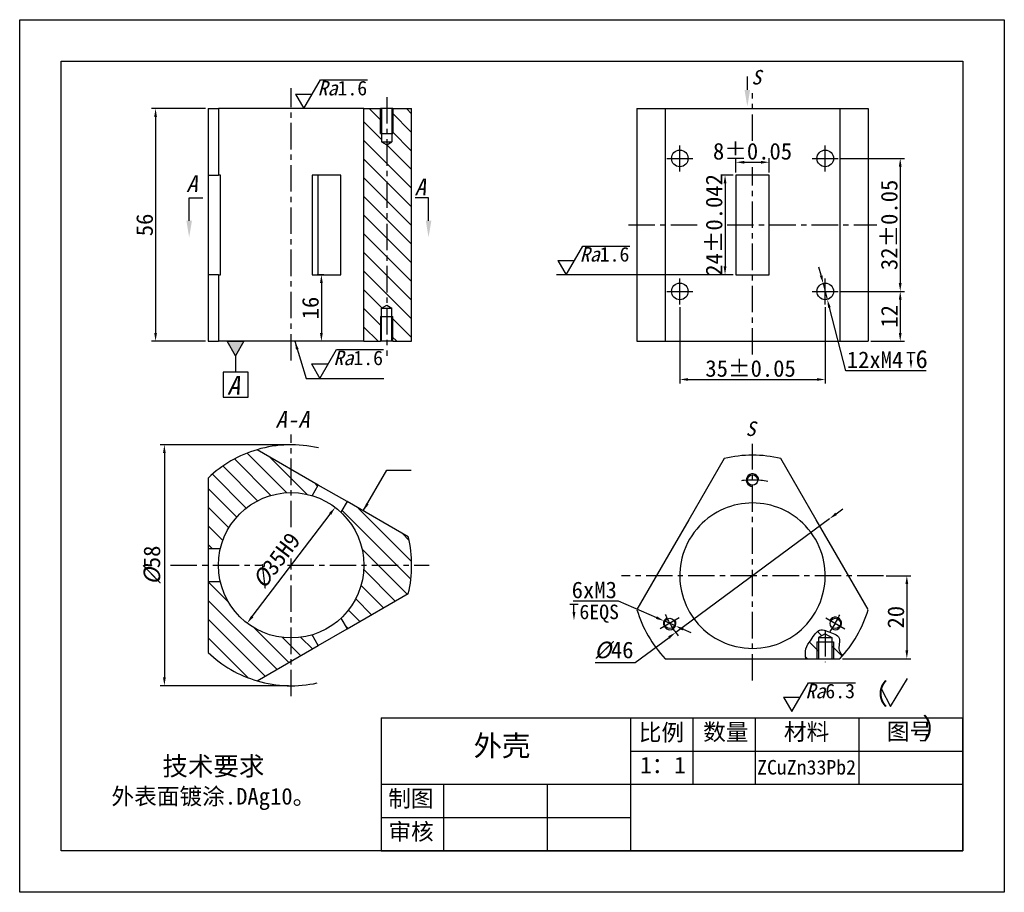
# Model space of a CAD drawing. Header units: millimetres. Extents: x 34 to 271, y 226 to 436.
import ezdxf

# ---------------------------------------------------------------- set-up
doc = ezdxf.new("R2010")
doc.units = ezdxf.units.MM
doc.header["$PDSIZE"] = -1
doc.linetypes.add('CENTERX2', pattern=[20.32, 12.7, -2.54, 2.54, -2.54])
doc.layers.add('中心线', color=7, linetype='CENTERX2')
doc.layers.add('粗实线', color=7, linetype='Continuous', lineweight=30)
doc.styles.get("Standard").update_dxf_attribs({"font": '仿宋_GB2312.ttf'})
doc.dimstyles.new('ISO-25', dxfattribs={"dimtxt": 4, "dimasz": 2, "dimexe": 1, "dimexo": 0.625, "dimtad": 1, "dimtoh": 1, "dimdec": 0, "dimdsep": 46, "dimtxsty": 'Standard', "dimcen": 2.5, "dimadec": 0, "dimazin": 0, "dimtfac": 1, "dimtdec": 0, "dimtmove": 0, "dimatfit": 3, "dimfxl": 1, "dimarcsym": 0})
pattern_1 = [(135, (68.018, 2.494), (-2.245064, -2.245064), [])]

# ---------------------------------------------------------------- blocks, each defined once
blk = doc.blocks.new('*D6')
at = {"color": 0, "lineweight": -2, "transparency": 16777216}
for p, q in [((78.52, 415.06), (65.51, 415.06)), ((66.51, 413.06), (66.51, 361.06)), ((78.52, 359.06), (65.51, 359.06))]:
    blk.add_line(p, q, dxfattribs=at)
at = {"color": 0, "transparency": 16777216}
for points in [[(66.18, 413.06), (66.84, 413.06), (66.51, 415.06)], [(66.18, 361.06), (66.84, 361.06), (66.51, 359.06)]]:
    blk.add_solid(points, dxfattribs=at)
at = {"layer": 'Defpoints', "color": 0, "transparency": 16777216}
for p in [(79.15, 415.06), (66.51, 359.06), (79.15, 359.06)]:
    blk.add_point(p, dxfattribs=at)
at = {"color": 0, "transparency": 16777216, "insert": (63.88, 387.06), "char_height": 4, "attachment_point": 5, "rotation": 90}
blk.add_mtext('56', dxfattribs=at)
blk = doc.blocks.new('*D7')
at = {"color": 0, "lineweight": -2, "transparency": 16777216}
for p, q in [((107.04, 375.06), (105.42, 375.06)), ((106.42, 373.06), (106.42, 361.06)), ((107.04, 359.06), (105.42, 359.06))]:
    blk.add_line(p, q, dxfattribs=at)
at = {"color": 0, "transparency": 16777216}
for points in [[(106.09, 373.06), (106.76, 373.06), (106.42, 375.06)], [(106.09, 361.06), (106.76, 361.06), (106.42, 359.06)]]:
    blk.add_solid(points, dxfattribs=at)
at = {"layer": 'Defpoints', "color": 0, "transparency": 16777216}
for p in [(107.66, 375.06), (106.42, 359.06), (107.66, 359.06)]:
    blk.add_point(p, dxfattribs=at)
at = {"color": 0, "transparency": 16777216, "insert": (103.8, 367.06), "char_height": 4, "attachment_point": 5, "rotation": 90}
blk.add_mtext('16', dxfattribs=at)
blk = doc.blocks.new('*D8')
at = {"color": 0, "lineweight": -2, "transparency": 16777216}
for p, q in [((98.52, 334.15), (67.63, 334.15)), ((68.63, 332.15), (68.63, 278.15)), ((98.52, 276.15), (67.63, 276.15))]:
    blk.add_line(p, q, dxfattribs=at)
at = {"color": 0, "transparency": 16777216}
for points in [[(68.3, 332.15), (68.96, 332.15), (68.63, 334.15)], [(68.3, 278.15), (68.96, 278.15), (68.63, 276.15)]]:
    blk.add_solid(points, dxfattribs=at)
at = {"layer": 'Defpoints', "color": 0, "transparency": 16777216}
for p in [(99.15, 334.15), (68.63, 276.15), (99.15, 276.15)]:
    blk.add_point(p, dxfattribs=at)
at = {"color": 0, "transparency": 16777216, "insert": (65.7, 305.15), "char_height": 4, "attachment_point": 5, "rotation": 90}
blk.add_mtext('{\\fFangSong_GB2312|b0|i1|c134|p49;%%C}58', dxfattribs=at)
blk = doc.blocks.new('*D9')
at = {"color": 0, "lineweight": -2, "transparency": 16777216}
blk.add_line((89.77, 292.8), (108.52, 317.49), dxfattribs=at)
at = {"color": 0, "transparency": 16777216}
for points in [[(108.26, 317.69), (108.79, 317.29), (109.73, 319.08)], [(89.5, 293.01), (90.03, 292.6), (88.56, 291.21)]]:
    blk.add_solid(points, dxfattribs=at)
at = {"layer": 'Defpoints', "color": 0, "transparency": 16777216}
for p in [(109.73, 319.08), (88.56, 291.21)]:
    blk.add_point(p, dxfattribs=at)
at = {"color": 0, "transparency": 16777216, "insert": (95.58, 306.3), "char_height": 4, "attachment_point": 5, "rotation": 52.7741}
blk.add_mtext('{\\fFangSong_GB2312|b0|i1|c134|p49;%%C}35H9', dxfattribs=at)
blk = doc.blocks.new('*D10')
at = {"color": 0, "lineweight": -2, "transparency": 16777216}
for p, q in [((206.2, 399.68), (206.2, 403.14)), ((214.2, 399.68), (214.2, 403.14)), ((208.2, 402.14), (212.2, 402.14))]:
    blk.add_line(p, q, dxfattribs=at)
at = {"color": 0, "transparency": 16777216}
for points in [[(208.2, 402.47), (208.2, 401.8), (206.2, 402.14)], [(212.2, 402.47), (212.2, 401.8), (214.2, 402.14)]]:
    blk.add_solid(points, dxfattribs=at)
at = {"layer": 'Defpoints', "color": 0, "transparency": 16777216}
for p in [(214.2, 402.14), (206.2, 399.06), (214.2, 399.06)]:
    blk.add_point(p, dxfattribs=at)
at = {"color": 0, "transparency": 16777216, "insert": (210.2, 404.76), "char_height": 4, "attachment_point": 5}
blk.add_mtext('8%%P0.05', dxfattribs=at)
blk = doc.blocks.new('*D11')
at = {"color": 0, "lineweight": -2, "transparency": 16777216}
for p, q in [((205.57, 399.06), (202.58, 399.06)), ((203.58, 397.06), (203.58, 377.06)), ((205.57, 375.06), (202.58, 375.06))]:
    blk.add_line(p, q, dxfattribs=at)
at = {"color": 0, "transparency": 16777216}
for points in [[(203.25, 397.06), (203.92, 397.06), (203.58, 399.06)], [(203.25, 377.06), (203.92, 377.06), (203.58, 375.06)]]:
    blk.add_solid(points, dxfattribs=at)
at = {"layer": 'Defpoints', "color": 0, "transparency": 16777216}
for p in [(206.2, 399.06), (203.58, 375.06), (206.2, 375.06)]:
    blk.add_point(p, dxfattribs=at)
at = {"color": 0, "transparency": 16777216, "insert": (200.96, 387.06), "char_height": 4, "attachment_point": 5, "rotation": 90}
blk.add_mtext('24%%P0.042', dxfattribs=at)
blk = doc.blocks.new('*D12')
at = {"color": 0, "lineweight": -2, "transparency": 16777216}
for p, q in [((192.7, 367.3), (192.7, 348.86)), ((227.7, 367.3), (227.7, 348.86)), ((194.7, 349.86), (225.7, 349.86))]:
    blk.add_line(p, q, dxfattribs=at)
at = {"color": 0, "transparency": 16777216}
for points in [[(194.7, 350.2), (194.7, 349.53), (192.7, 349.86)], [(225.7, 350.2), (225.7, 349.53), (227.7, 349.86)]]:
    blk.add_solid(points, dxfattribs=at)
at = {"layer": 'Defpoints', "color": 0, "transparency": 16777216}
for p in [(192.7, 367.92), (227.7, 367.92), (227.7, 349.86)]:
    blk.add_point(p, dxfattribs=at)
at = {"color": 0, "transparency": 16777216, "insert": (209.73, 352.49), "char_height": 4, "attachment_point": 5}
blk.add_mtext('35%%P0.05', dxfattribs=at)
blk = doc.blocks.new('*D13')
at = {"color": 0, "lineweight": -2, "transparency": 16777216}
for p, q in [((231.45, 403.06), (246.75, 403.06)), ((245.75, 401.06), (245.75, 373.06)), ((231.45, 371.06), (246.75, 371.06))]:
    blk.add_line(p, q, dxfattribs=at)
at = {"color": 0, "transparency": 16777216}
for points in [[(245.41, 401.06), (246.08, 401.06), (245.75, 403.06)], [(245.41, 373.06), (246.08, 373.06), (245.75, 371.06)]]:
    blk.add_solid(points, dxfattribs=at)
at = {"layer": 'Defpoints', "color": 0, "transparency": 16777216}
for p in [(230.83, 403.06), (230.83, 371.06), (245.75, 371.06)]:
    blk.add_point(p, dxfattribs=at)
at = {"color": 0, "transparency": 16777216, "insert": (243.12, 387.06), "char_height": 4, "attachment_point": 5, "rotation": 90}
blk.add_mtext('32%%P0.05', dxfattribs=at)
blk = doc.blocks.new('*D14')
at = {"color": 0, "lineweight": -2, "transparency": 16777216}
for p, q in [((231.45, 371.06), (246.75, 371.06)), ((245.75, 369.06), (245.75, 361.06)), ((238.64, 359.06), (246.75, 359.06))]:
    blk.add_line(p, q, dxfattribs=at)
at = {"color": 0, "transparency": 16777216}
for points in [[(245.41, 369.06), (246.08, 369.06), (245.75, 371.06)], [(245.41, 361.06), (246.08, 361.06), (245.75, 359.06)]]:
    blk.add_solid(points, dxfattribs=at)
at = {"layer": 'Defpoints', "color": 0, "transparency": 16777216}
for p in [(230.83, 371.06), (238.02, 359.06), (245.75, 359.06)]:
    blk.add_point(p, dxfattribs=at)
at = {"color": 0, "transparency": 16777216, "insert": (243.12, 365.06), "char_height": 4, "attachment_point": 5, "rotation": 90}
blk.add_mtext('12', dxfattribs=at)
blk = doc.blocks.new('*D15')
at = {"color": 0, "lineweight": -2, "transparency": 16777216}
for p, q in [((226.69, 374.93), (226.19, 376.86)), ((227.2, 372.99), (228.2, 369.12)), ((232.65, 351.95), (228.7, 367.18)), ((252.01, 351.95), (232.65, 351.95))]:
    blk.add_line(p, q, dxfattribs=at)
at = {"color": 0, "transparency": 16777216}
for points in [[(227.02, 375.01), (226.37, 374.84), (227.2, 372.99)], [(229.02, 367.27), (228.38, 367.1), (228.2, 369.12)]]:
    blk.add_solid(points, dxfattribs=at)
at = {"layer": 'Defpoints', "color": 0, "transparency": 16777216}
for p in [(227.2, 372.99), (228.2, 369.12)]:
    blk.add_point(p, dxfattribs=at)
at = {"color": 0, "transparency": 16777216, "insert": (242.64, 354.74), "char_height": 4, "width": 25.6585, "attachment_point": 5}
blk.add_mtext('12xM4{\\H1.08333x; 6}', dxfattribs=at)
blk = doc.blocks.new('*D16')
at = {"color": 0, "lineweight": -2, "transparency": 16777216}
for p, q in [((230.3, 317.52), (231.91, 318.71)), ((228.69, 316.33), (191.7, 288.98)), ((181.95, 281.76), (190.1, 287.79)), ((172.31, 281.76), (181.95, 281.76))]:
    blk.add_line(p, q, dxfattribs=at)
blk.add_arc((210.2, 302.65), 23, 216.2431, 218.9713, dxfattribs=at)
at = {"color": 0, "transparency": 16777216}
for points in [[(230.1, 317.79), (230.5, 317.25), (228.69, 316.33)], [(189.9, 288.06), (190.29, 287.52), (191.7, 288.98)]]:
    blk.add_solid(points, dxfattribs=at)
at = {"layer": 'Defpoints', "color": 0, "transparency": 16777216}
for p in [(228.69, 316.33), (191.7, 288.98)]:
    blk.add_point(p, dxfattribs=at)
at = {"color": 0, "transparency": 16777216, "insert": (176.81, 284.69), "char_height": 4, "attachment_point": 5}
blk.add_mtext('{\\fFangSong_GB2312|b0|i1|c134|p49;%%C}46', dxfattribs=at)
blk = doc.blocks.new('*D17')
at = {"color": 0, "lineweight": -2, "transparency": 16777216}
for p, q in [((242.33, 302.65), (248.34, 302.65)), ((247.34, 300.65), (247.34, 284.65)), ((231.82, 282.65), (248.34, 282.65))]:
    blk.add_line(p, q, dxfattribs=at)
at = {"color": 0, "transparency": 16777216}
for points in [[(247.01, 300.65), (247.67, 300.65), (247.34, 302.65)], [(247.01, 284.65), (247.67, 284.65), (247.34, 282.65)]]:
    blk.add_solid(points, dxfattribs=at)
at = {"layer": 'Defpoints', "color": 0, "transparency": 16777216}
for p in [(241.71, 302.65), (231.2, 282.65), (247.34, 282.65)]:
    blk.add_point(p, dxfattribs=at)
at = {"color": 0, "transparency": 16777216, "insert": (244.71, 292.65), "char_height": 4, "attachment_point": 5, "rotation": 90}
blk.add_mtext('20', dxfattribs=at)
blk = doc.blocks.new('*D18')
at = {"color": 0, "lineweight": -2, "transparency": 16777216}
for p, q in [((167.01, 296.58), (177.84, 296.58)), ((177.84, 296.58), (187.07, 292.55)), ((191.65, 290.55), (188.9, 291.75)), ((193.49, 289.75), (195.32, 288.96))]:
    blk.add_line(p, q, dxfattribs=at)
at = {"color": 0, "transparency": 16777216}
for points in [[(187.2, 292.86), (186.94, 292.25), (188.9, 291.75)], [(193.62, 290.06), (193.35, 289.45), (191.65, 290.55)]]:
    blk.add_solid(points, dxfattribs=at)
at = {"layer": 'Defpoints', "color": 0, "transparency": 16777216}
for p in [(188.9, 291.75), (191.65, 290.55)]:
    blk.add_point(p, dxfattribs=at)
at = {"color": 0, "transparency": 16777216, "insert": (172.11, 299.2), "char_height": 4, "attachment_point": 5}
blk.add_mtext('6xM3', dxfattribs=at)

msp = doc.modelspace()

# ---------------------------------------------------------------- hatches: boundary and pattern name
h = msp.add_hatch()
h.set_pattern_fill('ANSI31', color=256, angle=90)
h.set_pattern_definition(pattern_1)
h.paths.add_polyline_path([(123.65, 415.06), (123.4, 415.06), (123.4, 409.06), (123.65, 409.06)], flags=17)
h.paths.add_polyline_path([(120.9, 415.06), (120.65, 415.06), (120.65, 409.06), (120.9, 409.06)], flags=17)
h.paths.add_polyline_path([(120.9, 409.06), (120.65, 409.06), (120.65, 415.06), (116.65, 415.06), (116.65, 359.06), (120.65, 359.06), (120.65, 365.06), (120.9, 365.06), (120.9, 367.06), (122.15, 367.78), (122.15, 406.33), (120.9, 407.06)])
h.paths.add_polyline_path([(128.15, 415.06), (123.65, 415.06), (123.65, 409.06), (123.4, 409.06), (123.4, 407.06), (122.15, 406.33), (122.15, 367.78), (123.4, 367.06), (123.4, 365.06), (123.65, 365.06), (123.65, 359.06), (128.15, 359.06)])
h.paths.add_polyline_path([(123.65, 365.06), (123.4, 365.06), (123.4, 359.06), (123.65, 359.06)], flags=17)
h.paths.add_polyline_path([(120.9, 365.06), (120.65, 365.06), (120.65, 359.06), (120.9, 359.06)], flags=17)
h = msp.add_hatch(color=256)
h.dxf.hatch_style = 1
h.paths.add_polyline_path([(83.77, 359.06), (85.77, 355.59), (87.77, 359.06)])
h = msp.add_hatch()
h.set_pattern_fill('ANSI31', color=256, angle=90)
h.set_pattern_definition(pattern_1)
h.paths.add_polyline_path([(127.33, 298.33, 0.059423), (128.15, 305.15), (116.65, 305.15, -0.207031), (111.13, 292.39), (112.61, 289.83)])
h.paths.add_polyline_path([(105.68, 324.47), (99.15, 328.24), (99.15, 322.65, -0.073378), (104.2, 321.9)])
h.paths.add_polyline_path([(99.15, 328.24), (90.96, 332.97, 0.119268), (79.15, 326.15), (79.15, 309.15), (82.11, 309.15, -0.348173), (99.15, 322.65)])
h.paths.add_polyline_path([(82.11, 301.15), (79.15, 301.15), (79.15, 284.15, 0.119268), (90.96, 277.33), (99.15, 282.05), (99.15, 287.65, -0.348173)])
h.paths.add_polyline_path([(105.68, 285.83), (104.2, 288.39, -0.073378), (99.15, 287.65), (99.15, 282.05)])
h.paths.add_polyline_path([(127.33, 311.97), (112.61, 320.47), (111.13, 317.9, -0.207031), (116.65, 305.15), (128.15, 305.15, 0.059423)])
h = msp.add_hatch()
h.set_pattern_fill('ANSI31', color=256, angle=90)
h.set_pattern_definition(pattern_1)
edge = h.paths.add_edge_path()
edge.add_spline(control_points=[(231.91, 283.43), (231.56, 283.83), (230.53, 284.99), (231.72, 287.65), (230.34, 288.47), (229.7, 288.73)], knot_values=[11.264777, 11.264777, 11.264777, 11.264777, 12.793084, 15.726896, 17.61675, 17.61675, 17.61675, 17.61675], degree=3, periodic=0)
edge.add_spline(control_points=[(229.7, 288.73), (229.27, 288.91), (228.56, 289.13), (227.91, 289.37), (227.7, 289.44)], knot_values=[9.387187, 9.387187, 9.387187, 9.387187, 10.638412, 11.264777, 11.264777, 11.264777, 11.264777], degree=3, periodic=0)
edge.add_line((227.7, 289.44), (227.7, 288.65))
edge.add_line((227.7, 288.65), (229.3, 287.73))
edge.add_line((229.3, 287.73), (229.3, 286.73))
edge.add_line((229.3, 286.73), (229.7, 286.73))
edge.add_line((229.7, 286.73), (229.7, 282.65))
edge.add_line((229.7, 282.65), (231.2, 282.65))
edge.add_arc((210.2, 302.65), 29, 316.3972, 318.4851)
edge = h.paths.add_edge_path()
edge.add_line((225.7, 286.73), (226.1, 286.73))
edge.add_line((226.1, 286.73), (226.1, 287.73))
edge.add_line((226.1, 287.73), (227.7, 288.65))
edge.add_line((227.7, 288.65), (227.7, 289.44))
edge.add_spline(control_points=[(227.7, 289.44), (227.32, 289.57), (225.9, 289.9), (224.46, 287.31), (222.73, 285.19), (222.93, 283.49), (223.03, 282.65)], knot_values=[0, 0, 0, 0, 1.136286, 4.499612, 6.995473, 9.387187, 9.387187, 9.387187, 9.387187], degree=3, periodic=0)
edge.add_line((223.03, 282.65), (225.7, 282.65))
edge.add_line((225.7, 282.65), (225.7, 286.73))
h.paths.add_polyline_path([(226.1, 286.73), (225.7, 286.73), (225.7, 282.65), (226.1, 282.65)], flags=17)
h.paths.add_polyline_path([(229.7, 286.73), (229.3, 286.73), (229.3, 282.65), (229.7, 282.65)], flags=17)

# ---------------------------------------------------------------- linework, layer by layer
for p, q in [((102.22, 415.06), (106.22, 421.98)), ((106.22, 421.98), (117.56, 421.98)), ((100.22, 418.52), (102.22, 415.06)), ((100.22, 418.52), (104.22, 418.52)), ((165.33, 375.06), (169.33, 381.98)), ((169.33, 381.98), (180.67, 381.98)), ((163.33, 378.52), (165.33, 375.06)), ((163.33, 378.52), (167.33, 378.52)), ((202.58, 375.06), (163.05, 375.06)), ((85.77, 355.59), (83.77, 359.06)), ((83.77, 359.06), (87.77, 359.06)), ((87.77, 359.06), (85.77, 355.59)), ((85.77, 355.59), (85.77, 351.59)), ((106.04, 350.13), (110.04, 357.06)), ((110.04, 357.06), (121.37, 357.06)), ((104.04, 353.59), (106.04, 350.13)), ((104.04, 353.59), (108.04, 353.59)), ((243.41, 271.18), (247.51, 277.94)), ((219.64, 269.96), (223.64, 276.89)), ((223.64, 276.89), (234.97, 276.89)), ((241.23, 275.36), (243.41, 271.18)), ((217.64, 273.42), (219.64, 269.96)), ((217.64, 273.42), (221.64, 273.42))]:
    msp.add_line(p, q)
at = {"color": 7}
for p, q in [((120.65, 409.06), (120.65, 415.06)), ((123.65, 415.06), (123.65, 409.06)), ((120.65, 365.06), (120.65, 359.06)), ((123.65, 359.06), (123.65, 365.06))]:
    msp.add_line(p, q, dxfattribs=at)
at = {"ltscale": 0.5}
for p, q in [((225.7, 286.73), (225.7, 282.65)), ((229.7, 286.73), (229.7, 282.65))]:
    msp.add_line(p, q, dxfattribs=at)
for points in [[(33.8, 436.45), (270.8, 436.45), (270.8, 226.45), (33.8, 226.45)], [(88.77, 351.59), (82.77, 351.59), (82.77, 345.59), (88.77, 345.59)]]:
    msp.add_lwpolyline(points, close=True)
msp.add_lwpolyline([(208.95, 419.55), (208.95, 422.77)])
at = {"linetype": 'ByBlock', "lineweight": -2}
for points in [[(74.6, 388.07), (74.6, 393.54)], [(132.22, 388.07), (132.22, 393.54)], [(248.34, 354.47), (248.34, 356.36)], [(167.22, 293.88), (167.22, 295.77)]]:
    msp.add_lwpolyline(points, dxfattribs=at)
for centre, radius, start, end in [((99.15, 305.15), 29, 76.9516, 106.3972), ((210.2, 325.65), 1.5, 358.1313, 270), ((190.28, 291.15), 1.5, 118.1313, 30), ((230.12, 291.15), 1.5, 238.1313, 150), ((99.15, 305.15), 29, 253.6028, 282.5302)]:
    msp.add_arc(centre, radius, start, end)
msp.add_spline([(223.03, 282.65), (223.03, 285.05), (224.28, 287.21), (226.63, 289.61), (228.35, 289.21), (231.07, 287.64), (231.07, 284.71), (231.91, 283.43)], degree=3)
for points in [[(209.62, 419.55), (208.95, 415.55), (208.28, 419.55)], [(75.26, 388.07), (74.6, 384.07), (73.93, 388.07)], [(132.89, 388.07), (132.22, 384.07), (131.56, 388.07)], [(248.68, 354.47), (248.34, 352.47), (248.01, 354.47)], [(167.55, 293.88), (167.22, 291.88), (166.89, 293.88)]]:
    msp.add_solid(points)
at = {"layer": '中心线', "ltscale": 0.5}
for p, q in [((99.15, 354.44), (99.15, 419.99)), ((122.15, 417.82), (122.15, 355.53)), ((210.2, 407.32), (210.2, 418.78)), ((192.7, 399.92), (192.7, 406.19)), ((227.7, 399.92), (227.7, 406.19)), ((189.57, 403.06), (195.83, 403.06)), ((224.57, 403.06), (230.83, 403.06)), ((210.2, 355.88), (210.2, 400.99)), ((180.35, 387.06), (198.04, 387.06)), ((204.11, 387.06), (240.1, 387.06)), ((192.7, 367.92), (192.7, 374.19)), ((227.7, 367.92), (227.7, 374.19)), ((189.57, 371.06), (195.83, 371.06)), ((224.57, 371.06), (230.83, 371.06)), ((99.15, 314.3), (99.15, 336.66)), ((210.2, 277.4), (210.2, 334.36)), ((99.15, 273.63), (99.15, 306.8)), ((70.12, 305.15), (92.04, 305.15)), ((98.26, 305.15), (132.35, 305.15)), ((241.71, 302.65), (178.69, 302.65)), ((192.57, 292.47), (187.99, 289.83)), ((227.83, 292.47), (232.4, 289.83)), ((227.7, 289.51), (227.7, 281.8))]:
    msp.add_line(p, q, dxfattribs=at)
for start, end in [(80.7378, 98.2395), (203.9012, 216.2431), (324.3157, 335.7979)]:
    msp.add_arc((210.2, 302.65), 23, start, end, dxfattribs=at)
at = {"layer": '粗实线', "color": 7}
for p, q in [((79.15, 415.06), (81.65, 415.06)), ((79.15, 415.06), (79.15, 399.06)), ((81.65, 415.06), (81.65, 399.06)), ((116.65, 415.06), (81.65, 415.06)), ((116.65, 359.06), (116.65, 415.06)), ((116.65, 415.06), (120.65, 415.06)), ((123.65, 415.06), (120.65, 415.06)), ((123.65, 415.06), (128.15, 415.06)), ((128.15, 359.06), (128.15, 415.06)), ((182.38, 415.06), (182.38, 359.06)), ((182.38, 415.06), (189.2, 415.06)), ((189.2, 415.06), (189.2, 359.06)), ((189.2, 415.06), (231.2, 415.06)), ((231.2, 415.06), (231.2, 359.06)), ((231.2, 415.06), (238.02, 415.06)), ((238.02, 415.06), (238.02, 359.06)), ((120.65, 409.06), (123.65, 409.06)), ((120.9, 407.06), (123.4, 407.06)), ((79.15, 399.06), (81.65, 399.06)), ((79.15, 399.06), (79.15, 375.06)), ((82.11, 399.06), (81.65, 399.06)), ((82.11, 375.06), (82.11, 399.06)), ((111.13, 399.06), (104.2, 399.06)), ((104.2, 399.06), (104.2, 375.06)), ((105.68, 375.06), (105.68, 399.06)), ((111.13, 375.06), (111.13, 399.06)), ((206.2, 399.06), (206.2, 375.06)), ((214.2, 399.06), (206.2, 399.06)), ((214.2, 375.06), (214.2, 399.06)), ((79.15, 375.06), (79.15, 359.06)), ((81.65, 375.06), (79.15, 375.06)), ((81.65, 375.06), (81.65, 359.06)), ((81.65, 375.06), (82.11, 375.06)), ((104.2, 375.06), (111.13, 375.06)), ((206.2, 375.06), (214.2, 375.06)), ((120.65, 365.06), (123.65, 365.06)), ((120.9, 367.06), (123.4, 367.06)), ((79.15, 359.06), (81.65, 359.06)), ((116.65, 359.06), (81.65, 359.06)), ((116.65, 359.06), (120.65, 359.06)), ((123.65, 359.06), (120.65, 359.06)), ((123.65, 359.06), (128.15, 359.06)), ((182.38, 359.06), (189.2, 359.06)), ((189.2, 359.06), (231.2, 359.06)), ((231.2, 359.06), (238.02, 359.06)), ((105.68, 324.47), (90.96, 332.97)), ((203.38, 330.84), (194.88, 316.12)), ((225.52, 316.12), (217.02, 330.84)), ((79.15, 326.15), (79.15, 309.15)), ((104.2, 321.9), (105.68, 324.47)), ((112.61, 320.47), (105.68, 324.47)), ((112.61, 320.47), (111.13, 317.9)), ((127.33, 311.97), (112.61, 320.47)), ((194.88, 316.12), (190.88, 309.19)), ((229.52, 309.19), (225.52, 316.12)), ((79.15, 309.15), (82.11, 309.15)), ((79.15, 309.15), (79.15, 301.15)), ((190.88, 309.19), (182.38, 294.47)), ((238.02, 294.47), (229.52, 309.19)), ((79.15, 301.15), (79.15, 284.15)), ((82.11, 301.15), (79.15, 301.15)), ((112.61, 289.83), (127.33, 298.33)), ((111.13, 292.39), (112.61, 289.83)), ((105.68, 285.83), (112.61, 289.83)), ((105.68, 285.83), (104.2, 288.39)), ((90.96, 277.33), (105.68, 285.83)), ((189.2, 282.65), (206.2, 282.65)), ((206.2, 282.65), (214.2, 282.65)), ((214.2, 282.65), (231.2, 282.65))]:
    msp.add_line(p, q, dxfattribs=at)
at = {"layer": '粗实线', "ltscale": 0.5}
for p, q in [((120.9, 415.06), (120.9, 407.06)), ((123.4, 415.06), (123.4, 407.06)), ((120.9, 359.06), (120.9, 367.06)), ((123.4, 359.06), (123.4, 367.06)), ((226.1, 287.73), (226.1, 282.65)), ((229.3, 287.73), (229.3, 282.65))]:
    msp.add_line(p, q, dxfattribs=at)
at = {"layer": '粗实线'}
for p, q in [((120.9, 407.06), (122.15, 406.33)), ((122.15, 406.33), (123.4, 407.06)), ((120.9, 367.06), (122.15, 367.78)), ((122.15, 367.78), (123.4, 367.06)), ((247.31, 356.36), (249.37, 356.36)), ((166.19, 295.77), (168.25, 295.77)), ((227.7, 288.65), (226.1, 287.73)), ((226.1, 287.73), (229.3, 287.73)), ((227.7, 288.65), (229.3, 287.73)), ((225.7, 286.73), (229.7, 286.73)), ((120.8, 268.45), (260.8, 268.45)), ((120.8, 268.45), (120.8, 236.45)), ((180.8, 268.45), (180.8, 236.45)), ((195.8, 268.45), (195.8, 252.45)), ((210.8, 268.45), (210.8, 252.45)), ((235.8, 268.45), (235.8, 252.45)), ((260.8, 236.45), (260.8, 268.45)), ((180.8, 260.45), (260.8, 260.45)), ((120.8, 252.45), (260.8, 252.45)), ((135.8, 252.45), (135.8, 236.45)), ((160.8, 252.45), (160.8, 236.45)), ((120.8, 244.45), (180.8, 244.45)), ((120.8, 236.45), (260.8, 236.45))]:
    msp.add_line(p, q, dxfattribs=at)
at = {"layer": '粗实线', "linetype": 'ByBlock', "lineweight": 30}
for p, q in [((74.6, 393.54), (77.85, 393.54)), ((132.22, 393.54), (128.97, 393.54))]:
    msp.add_line(p, q, dxfattribs=at)
at = {"layer": '粗实线'}
msp.add_lwpolyline([(43.8, 426.45), (260.8, 426.45), (260.8, 236.45), (43.8, 236.45)], close=True, dxfattribs=at)
at = {"layer": '粗实线', "color": 7}
for centre in [(192.7, 403.06), (227.7, 403.06), (192.7, 371.06), (227.7, 371.06)]:
    msp.add_circle(centre, 2, dxfattribs=at)
at = {"layer": '粗实线'}
for centre, radius in [((210.2, 325.65), 1.25), ((99.15, 305.15), 17.5), ((190.28, 291.15), 1.25), ((230.12, 291.15), 1.25)]:
    msp.add_circle(centre, radius, dxfattribs=at)
at = {"layer": '粗实线', "color": 7}
for centre, radius, start, end in [((99.15, 305.15), 29, 106.3972, 133.6028), ((210.2, 302.65), 29, 76.3972, 103.6028), ((210.2, 302.65), 17.5, 43.213, 136.787), ((210.2, 302.65), 17.5, 136.787, 163.213), ((210.2, 302.65), 17.5, 16.787, 43.213), ((99.15, 305.15), 29, 346.3972, 13.6028), ((210.2, 302.65), 17.5, 163.213, 256.787), ((210.2, 302.65), 17.5, 283.213, 16.787), ((210.2, 302.65), 29, 196.3972, 223.6028), ((210.2, 302.65), 29, 316.3972, 343.6028), ((210.2, 302.65), 17.5, 256.787, 283.213), ((99.15, 305.15), 29, 226.3972, 253.6028)]:
    msp.add_arc(centre, radius, start, end, dxfattribs=at)

# ---------------------------------------------------------------- texts
at = {"attachment_point": 1}
for s, width, heights, insert, char_height in [('{\\fFangSong_GB2312|b0|i1|c134|p49;S}', 12.9311, [0], (209.91, 424.35), 3.5), ('{\\fFangSong_GB2312|b0|i1|c134|p49;Ra}1.6', 17.2583, [0], (105.54, 421.74), 3.5), ('{\\fFangSong_GB2312|b0|i1|c134|p49;^IA}', 4.4866, [0], (73.9, 398.99), 4), ('{\\fFangSong_GB2312|b0|i1|c134|p49;^IA}', 4.4866, [0], (128.85, 398.22), 4), ('{\\fFangSong_GB2312|b0|i1|c134|p49;Ra}1.6', 17.2583, [0], (168.65, 381.74), 3.5), ('{\\fFangSong_GB2312|b0|i1|c134|p49;Ra}1.6', 17.2583, [0], (109.35, 356.81), 3.5), ('{\\fFangSong_GB2312|b0|i1|c134|p49;A}', 9.6381, [0], (83.73, 350.74), 4.5), ('{\\fFangSong_GB2312|b0|i1|c134|p49;^IA-A}', 4.4866, [0], (95.35, 342.25), 4), ('{\\fFangSong_GB2312|b0|i1|c134|p49;S}', 12.9311, [0], (208.52, 339.76), 3.5), ('6EQS', 10.8323, [0], (168.53, 295.68), 3.5), ('\\pxi-3,l5,t5;（^I）', 27.6223, [0], (226.03, 276.7), 5), ('{\\fFangSong_GB2312|b0|i1|c134|p49;Ra}6.3', 17.2583, [0], (222.96, 276.64), 3.5), ('比例', 30.5088, [6.57], (182.82, 266.92), 4), ('数量', 30.5088, [6.57], (198.31, 267.04), 4), ('材料', 30.5088, [6.57], (217.74, 267.08), 4), ('图号', 30.5088, [6.57], (242.52, 267.17), 4), ('外壳', 31.4559, [0], (143.08, 264.24), 5), ('\\pxqc;{\\H1.28571x;技术要求\\P\\H0.88889x;外表面镀涂.DAg10。}', 54.4769, [0], (53.19, 259.06), 3.5), ('1：1', 30.5088, [6.57], (183.19, 259.08), 4), ('ZCuZn33Pb2', 17.2254, [0], (211.3, 258.29), 3.5), ('制图', 30.5088, [6.57], (122.5, 251.01), 4), ('审核', 30.5088, [6.57], (122.56, 243.05), 4)]:
    msp.add_mtext_dynamic_manual_height_columns(s, width=width, gutter_width=17.5, heights=heights, dxfattribs=dict(at, insert=insert, char_height=char_height))

# ---------------------------------------------------------------- dimensions: what is measured, and where the dimension line sits
for base, p1, p2, picture, middle in [((66.51, 359.06), (79.15, 415.06), (79.15, 359.06), '*D6', (63.88, 387.06)), ((106.42, 359.06), (107.66, 375.06), (107.66, 359.06), '*D7', (103.8, 367.06)), ((245.75, 359.06), (230.83, 371.06), (238.02, 359.06), '*D14', (243.12, 365.06)), ((247.34, 282.65), (241.71, 302.65), (231.2, 282.65), '*D17', (244.71, 292.65))]:
    dim = msp.add_linear_dim(base=base, p1=p1, p2=p2, angle=90, dimstyle='ISO-25')
    dim.commit()
    dim.dimension.update_dxf_attribs({"geometry": picture, "text_midpoint": middle})
for base, p1, p2, text, picture, middle in [((214.2, 402.14), (206.2, 399.06), (214.2, 399.06), '8%%P0.05', '*D10', (210.2, 402.14)), ((227.7, 349.86), (192.7, 367.92), (227.7, 367.92), '35%%P0.05', '*D12', (209.73, 349.86))]:
    dim = msp.add_linear_dim(base=base, p1=p1, p2=p2, text=text, dimstyle='ISO-25')
    dim.commit()
    dim.dimension.update_dxf_attribs({"geometry": picture, "text_midpoint": middle, "dimtype": 160})
for base, p1, p2, text, picture, middle in [((245.75, 371.06), (230.83, 403.06), (230.83, 371.06), '32%%P0.05', '*D13', (243.12, 387.06)), ((68.63, 276.15), (99.15, 334.15), (99.15, 276.15), '{\\fFangSong_GB2312|b0|i1|c134|p49;%%C}<>', '*D8', (65.7, 305.15))]:
    dim = msp.add_linear_dim(base=base, p1=p1, p2=p2, angle=90, text=text, dimstyle='ISO-25')
    dim.commit()
    dim.dimension.update_dxf_attribs({"geometry": picture, "text_midpoint": middle})
dim = msp.add_linear_dim(base=(203.58, 375.06), p1=(206.2, 399.06), p2=(206.2, 375.06), angle=90, text='24%%P0.042', dimstyle='ISO-25')
dim.commit()
dim.dimension.update_dxf_attribs({"geometry": '*D11', "text_midpoint": (203.58, 387.06), "dimtype": 160})
for p1, p2, text, picture, middle in [((227.2, 372.99), (228.2, 369.12), '12xM4{\\H1.08333x; 6}', '*D15', (242.64, 351.95)), ((228.69, 316.33), (191.7, 288.98), '{\\fFangSong_GB2312|b0|i1|c134|p49;%%C}46', '*D16', (176.81, 281.76)), ((191.65, 290.55), (188.9, 291.75), '6xM3', '*D18', (172.11, 296.58))]:
    dim = msp.add_diameter_dim_2p(p1=p1, p2=p2, text=text, dimstyle='ISO-25')
    dim.commit()
    dim.dimension.update_dxf_attribs({"geometry": picture, "text_midpoint": middle, "dimtype": 163})
dim = msp.add_diameter_dim_2p(p1=(88.56, 291.21), p2=(109.73, 319.08), text='{\\fFangSong_GB2312|b0|i1|c134|p49;%%C}35H9', dimstyle='ISO-25', override={"dimtmove": 2})
dim.commit()
dim.dimension.update_dxf_attribs({"geometry": '*D9', "text_midpoint": (95.58, 306.3), "dimtype": 163})

# ---------------------------------------------------------------- leaders
for points in [[(100.04, 359.06), (102.73, 350.13), (121.44, 350.13)], [(116.5, 318.22), (122.18, 328.05), (128.04, 328.05)]]:
    msp.add_leader(points, dimstyle='ISO-25', override={"dimgap": 0.625, "dimtad": 0})

doc.saveas('drawing.dxf')
